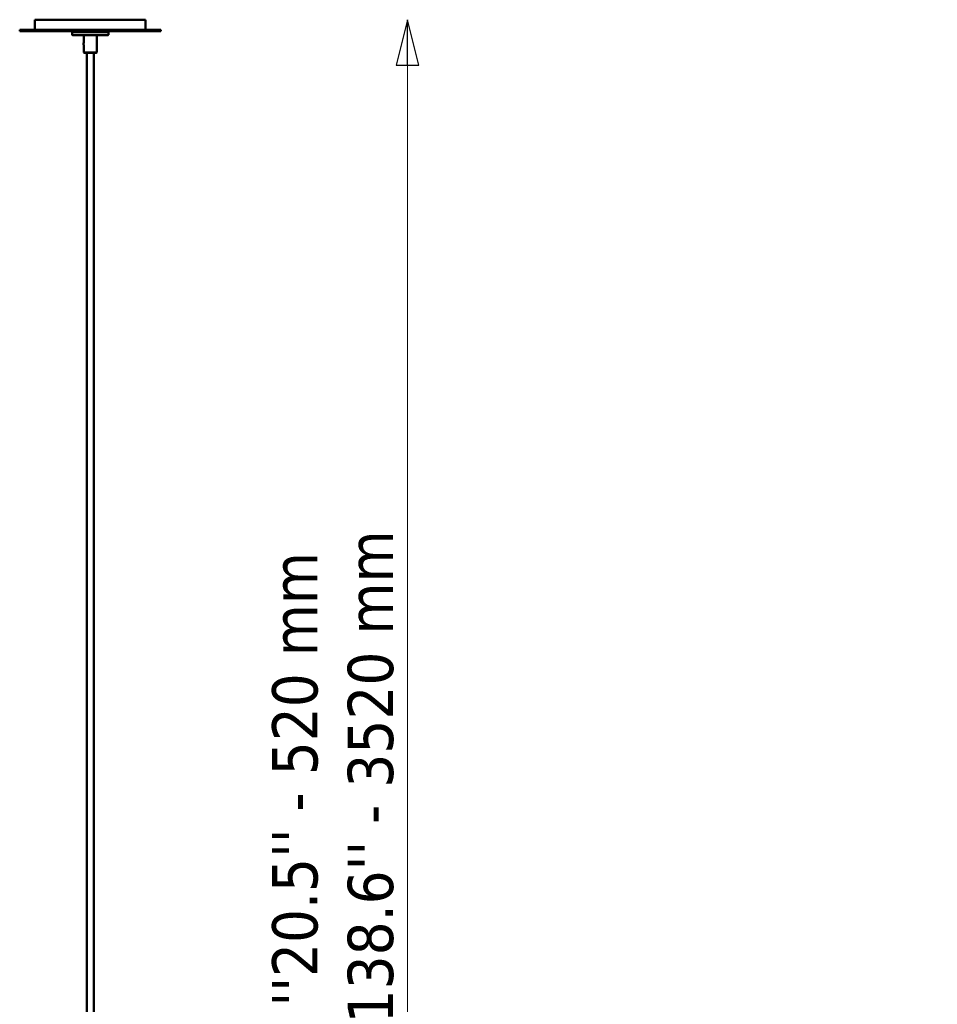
# Model space of a CAD drawing. Header units: millimetres. Extents: x 313 to 4591, y 679 to 5480.
# Tile 10 of 19: x 3642 to 4553, y 1680 to 2657. Entities that reach past the tile are written whole.
import ezdxf

# ---------------------------------------------------------------- set-up
doc = ezdxf.new("R2010")
doc.units = ezdxf.units.MM
doc.header["$LTSCALE"] = 15
doc.layers.add('Widoczne (ISO)', color=7, linetype='Continuous', lineweight=50)
doc.layers.add('Wymiar (ISO)', color=7, linetype='Continuous', lineweight=25)
doc.styles.add('Tekst notatki (ISO)', font='tahoma.ttf')
doc.dimstyles.new('Domyślne (ISO)', dxfattribs={"dimscale": 15, "dimtxt": 3, "dimasz": 3, "dimexe": 3.175, "dimexo": 0, "dimgap": 0.762, "dimtad": 1, "dimdec": 1, "dimlfac": 0.03937, "dimrnd": 1e-08, "dimzin": 0, "dimdsep": 46, "dimtxsty": 'Tekst notatki (ISO)', "dimblk": 'Filled-1', "dimcen": 0.09, "dimdle": 10, "dimclrd": 256, "dimclre": 256, "dimclrt": 256, "dimazin": 2, "dimtfac": 1, "dimtmove": 0, "dimatfit": 3, "dimfxl": 1, "dimtolj": 1, "dimlwd": 15, "dimlwe": 15, "dimarcsym": 0})

# ---------------------------------------------------------------- blocks, each defined once
blk = doc.blocks.new('Filled-1')
at = {"color": 0}
for p, q in [((0, 0), (-1, 0.25)), ((-1, 0.25), (-1, -0.25)), ((-1, 0), (0, 0)), ((-1, -0.25), (0, 0))]:
    blk.add_line(p, q, dxfattribs=at)
at = {"color": 0, "flags": 128}
blk.add_lwpolyline([(-1, -0.25), (0, 0), (-1, 0.25), (-1, -0.25)], dxfattribs=at)
at = {"color": 0}
blk.add_solid([(-1, -0.25), (0, 0), (-1, 0.25), (-1, -0.25)], dxfattribs=at)
blk = doc.blocks.new('*D18')
at = {"layer": 'Defpoints', "color": 0, "transparency": 16777216}
for p in [(3767.26, 2657.19), (4027.26, 2657.19), (3712.26, 960.69)]:
    blk.add_point(p, dxfattribs=at)
at = {"layer": 'Wymiar (ISO)', "lineweight": 15, "transparency": 16777216}
blk.add_line((4027.26, 1005.69), (4027.26, 2612.19), dxfattribs=at)
at = {"layer": 'Wymiar (ISO)', "lineweight": 15, "transparency": 16777216, "xscale": 45, "yscale": 45, "zscale": 45}
for p, rotation in [((4027.26, 2657.19), 90), ((4027.26, 960.69), 270)]:
    blk.add_blockref('Filled-1', p, dxfattribs=dict(at, rotation=rotation))
at = {"layer": 'Wymiar (ISO)', "lineweight": 18, "transparency": 16777216, "insert": (3892.84, 1660.68), "char_height": 45, "attachment_point": 1, "rotation": 90, "style": 'Tekst notatki (ISO)'}
blk.add_mtext("\\A1; ''\\fTahoma|b0|i0;{\\H45.0000;20.5'' - 520 mm\\P}\\fTahoma|b0|i0;{\\H45.0000;138.6'' - 3520 mm\\P}", dxfattribs=at)

msp = doc.modelspace()

# ---------------------------------------------------------------- linework, layer by layer
at = {"layer": 'Widoczne (ISO)'}
for p, q in [((3767.26, 2657.19), (3657.26, 2657.19)), ((3657.26, 2657.19), (3657.26, 2647.19)), ((3767.26, 2657.19), (3767.26, 2647.19)), ((3782.26, 2647.19), (3642.26, 2647.19)), ((3642.26, 2647.19), (3642.26, 2645.69)), ((3642.26, 2645.69), (3782.26, 2645.69)), ((3694.76, 2645.69), (3694.26, 2645.19)), ((3730.26, 2645.19), (3694.26, 2645.19)), ((3694.26, 2642.19), (3694.26, 2645.19)), ((3694.26, 2642.19), (3730.26, 2642.19)), ((3694.76, 2641.69), (3694.26, 2642.19)), ((3729.76, 2641.69), (3694.76, 2641.69)), ((3705.76, 2634.03), (3705.76, 2641.69)), ((3718.76, 2624.69), (3718.76, 2641.69)), ((3729.76, 2645.69), (3730.26, 2645.19)), ((3729.76, 2641.69), (3730.26, 2642.19)), ((3730.26, 2642.19), (3730.26, 2645.19)), ((3782.26, 2647.19), (3782.26, 2645.69)), ((3705.76, 2624.69), (3705.76, 2632.34)), ((3705.76, 2624.69), (3718.76, 2624.69)), ((3706.26, 2624.19), (3705.76, 2624.69)), ((3718.26, 2624.19), (3706.26, 2624.19)), ((3708.76, 2624.19), (3708.76, 1424.19)), ((3715.76, 2624.19), (3715.76, 1424.19)), ((3718.26, 2624.19), (3718.76, 2624.69))]:
    msp.add_line(p, q, dxfattribs=at)
msp.add_ellipse((3705.92, 2633.19), major_axis=(0, -1.5), ratio=0.219669, start_param=3.644339, end_param=5.780439, dxfattribs=at)

# ---------------------------------------------------------------- dimensions: what is measured, and where the dimension line sits
at = {"layer": 'Wymiar (ISO)', "lineweight": 18}
dim = msp.add_linear_dim(base=(4027.26, 2657.19), p1=(3712.26, 960.69), p2=(3767.26, 2657.19), angle=270, text=" ''\\fTahoma|b0|i0;{\\H45.0000;20.5'' - 520 mm\\P}\\fTahoma|b0|i0;{\\H45.0000;138.6'' - 3520 mm\\P}", dimstyle='Domyślne (ISO)', override={"dimgap": 0.762, "dimdec": 1, "dimlfac": 0.03937, "dimpost": '\\X', "dimse1": 1, "dimse2": 1, "dimtol": 0, "dimlim": 0, "dimtp": 0, "dimtm": 0, "dimtdec": 2, "dimtofl": 0, "dimatfit": 1, "dimtvp": -0.333333}, dxfattribs=at)
dim.commit()
dim.dimension.update_dxf_attribs({"geometry": '*D18', "text_midpoint": (4027.26, 1905.15), "dimtype": 160})

doc.saveas('drawing.dxf')
